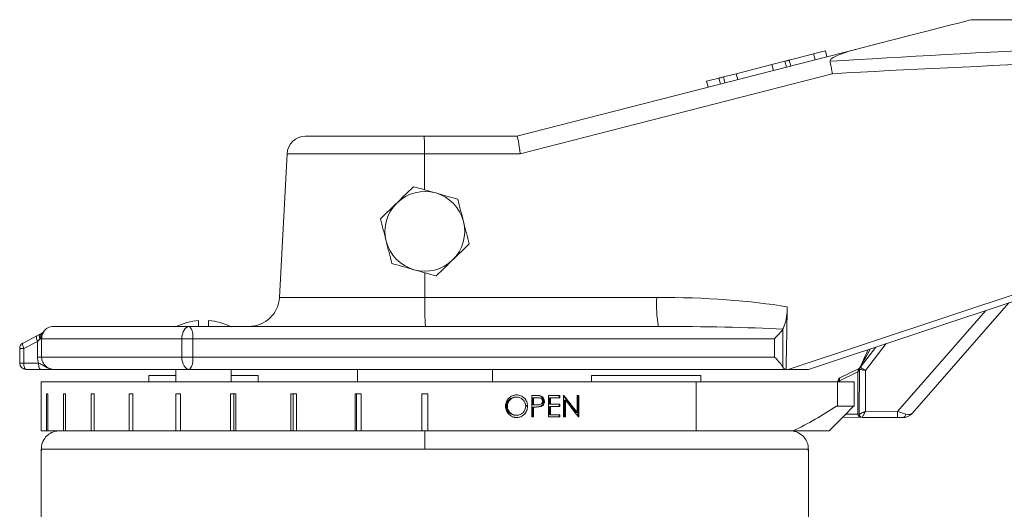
# Model space of a CAD drawing. Header units: millimetres. Extents: x -18 to 812, y -33 to 757.
# Tile 8 of 14: x 141 to 301, y 677 to 757. Entities that reach past the tile are written whole.
import ezdxf

# ---------------------------------------------------------------- set-up
doc = ezdxf.new("R2010")
doc.units = ezdxf.units.MM

msp = doc.modelspace()

# ---------------------------------------------------------------- linework, layer by layer
at = {"color": 7, "linetype": 'Continuous', "lineweight": 15}
for p, q in [((653.88, 756.98), (295.98, 756.98)), ((221.88, 737.98), (277.3, 752.2)), ((266.27, 750.4), (270.22, 751.41)), ((270.22, 751.41), (272.16, 751.91)), ((270.22, 751.41), (270.47, 750.44)), ((272.16, 751.91), (272.41, 750.94)), ((263.44, 749.67), (257.63, 748.18)), ((265.54, 750.21), (263.44, 749.67)), ((263.44, 749.67), (263.69, 748.7)), ((265.54, 750.21), (265.79, 749.24)), ((266.27, 750.4), (266.51, 749.43)), ((273.28, 748.18), (222.42, 735.14)), ((257.63, 748.18), (255.53, 747.65)), ((257.63, 748.18), (257.88, 747.21)), ((252.79, 746.94), (254.81, 747.46)), ((252.79, 746.94), (253.03, 745.97)), ((254.81, 747.46), (255.05, 746.49)), ((255.53, 747.65), (255.78, 746.68)), ((187.42, 737.98), (206.75, 737.98)), ((206.75, 737.98), (221.88, 737.98)), ((184.42, 735.14), (183.19, 711.72)), ((206.84, 729.25), (206.83, 735.14)), ((222.42, 735.14), (206.83, 735.14)), ((266.1, 699.98), (322.27, 718.62)), ((322.53, 717.62), (269.38, 699.98)), ((206.86, 711.72), (206.86, 715.74)), ((206.86, 711.72), (244.66, 711.72)), ((302.06, 710.83), (286.27, 692.8)), ((170.02, 706.91), (170.02, 707.95)), ((171.62, 707.95), (171.62, 706.91)), ((146.38, 706.98), (168.55, 706.98)), ((168.55, 706.98), (244.94, 706.98)), ((265.23, 706.61), (265.2, 706.55)), ((265.23, 706.61), (265.23, 700.36)), ((141.4, 704.28), (143.65, 705.43)), ((143.77, 704.55), (141.52, 703.39)), ((143.77, 701.98), (143.77, 704.55)), ((144.19, 704.98), (144.14, 704.93)), ((144.19, 704.98), (144.43, 704.98)), ((167.28, 704.98), (144.43, 704.98)), ((144.43, 704.98), (144.43, 701.98)), ((167.28, 704.98), (169.06, 704.98)), ((167.28, 701.98), (167.28, 704.98)), ((169.06, 704.98), (169.06, 701.98)), ((263.88, 704.98), (169.06, 704.98)), ((263.88, 701.98), (263.88, 704.98)), ((140.86, 703.39), (140.86, 700.98)), ((141.52, 703.39), (141.52, 700.98)), ((277.81, 700.29), (280.38, 703.63)), ((144.43, 701.98), (143.77, 701.98)), ((144.43, 701.98), (167.28, 701.98)), ((169.06, 701.98), (167.28, 701.98)), ((169.06, 701.98), (263.88, 701.98)), ((141.52, 700.98), (143.94, 700.98)), ((144.28, 699.98), (141.86, 699.98)), ((168.55, 699.98), (146.5, 699.98)), ((166.32, 699.98), (166.32, 697.98)), ((265.73, 699.98), (168.55, 699.98)), ((175.32, 697.98), (175.32, 699.98)), ((195.88, 697.98), (195.88, 699.98)), ((217.88, 697.98), (217.88, 699.98)), ((265.74, 699.98), (265.73, 699.98)), ((265.74, 699.98), (266.1, 699.98)), ((269.38, 699.98), (266.1, 699.98)), ((277.45, 699.6), (274.47, 698.13)), ((274.5, 698.58), (277.55, 700.08)), ((277.41, 692.66), (277.45, 699.6)), ((277.45, 699.6), (277.45, 699.6)), ((277.67, 692.66), (277.71, 699.99)), ((278.71, 699.82), (278.67, 693.15)), ((144.38, 697.98), (144.38, 695.98)), ((251.07, 697.98), (144.38, 697.98)), ((161.93, 698.98), (161.93, 697.98)), ((166.32, 698.98), (161.93, 698.98)), ((179.71, 698.98), (175.32, 698.98)), ((179.71, 697.98), (179.71, 698.98)), ((234.05, 698.98), (234.05, 697.98)), ((251.83, 698.98), (234.05, 698.98)), ((251.07, 689.98), (251.07, 697.98)), ((274.11, 697.98), (251.07, 697.98)), ((251.83, 697.98), (251.83, 698.98)), ((274.11, 693.98), (274.11, 697.98)), ((276.83, 697.98), (274.11, 697.98)), ((274.22, 698.13), (274.22, 697.98)), ((276.83, 693.98), (276.83, 697.98)), ((144.38, 695.98), (144.38, 689.98)), ((144.38, 695.98), (144.38, 695.98)), ((145.42, 695.98), (145.24, 695.98)), ((145.24, 689.98), (145.24, 695.98)), ((145.42, 695.98), (145.42, 689.98)), ((148.32, 695.98), (147.98, 695.98)), ((147.98, 689.98), (147.98, 695.98)), ((148.32, 695.98), (148.32, 689.98)), ((153, 695.98), (152.5, 695.98)), ((152.5, 689.98), (152.5, 695.98)), ((153, 695.98), (153, 689.98)), ((159.32, 695.98), (158.68, 695.98)), ((158.68, 689.98), (158.68, 695.98)), ((159.32, 695.98), (159.32, 689.98)), ((167.09, 695.98), (166.32, 695.98)), ((166.32, 689.98), (166.32, 695.98)), ((167.08, 695.98), (167.08, 689.98)), ((167.09, 695.98), (167.09, 689.98)), ((176.06, 695.98), (175.2, 695.98)), ((175.2, 689.98), (175.2, 695.98)), ((175.78, 695.98), (175.78, 689.98)), ((176.06, 695.98), (176.06, 689.98)), ((185.97, 695.98), (185.03, 695.98)), ((185.03, 689.98), (185.03, 695.98)), ((185.43, 695.98), (185.43, 689.98)), ((185.97, 695.98), (185.97, 689.98)), ((196.52, 695.98), (195.53, 695.98)), ((195.53, 689.98), (195.53, 695.98)), ((195.74, 695.98), (195.74, 689.98)), ((196.52, 695.98), (196.52, 689.98)), ((206.38, 689.98), (206.38, 695.98)), ((207.38, 695.98), (206.38, 695.98)), ((207.38, 695.98), (207.38, 689.98)), ((221.67, 695.46), (221.82, 695.46)), ((224.96, 695.73), (224.3, 695.73)), ((224.3, 695.73), (224.3, 692.23)), ((224.45, 695.37), (224.45, 694.21)), ((224.45, 695.37), (224.61, 695.37)), ((224.61, 694.21), (224.61, 695.37)), ((224.61, 695.37), (225.22, 695.37)), ((225.57, 695.68), (225.72, 695.68)), ((226.21, 694.8), (226.36, 694.8)), ((228.9, 695.73), (227.04, 695.73)), ((227.04, 695.73), (227.04, 692.23)), ((227.19, 695.37), (227.19, 694.3)), ((227.19, 695.37), (227.34, 695.37)), ((227.34, 694.3), (227.34, 695.37)), ((227.34, 695.37), (228.9, 695.37)), ((228.75, 695.73), (228.75, 695.37)), ((228.9, 695.37), (228.9, 695.73)), ((229.55, 695.73), (229.49, 695.73)), ((229.49, 695.73), (229.49, 692.23)), ((229.63, 694.98), (229.63, 692.23)), ((229.63, 694.98), (229.78, 694.98)), ((229.78, 692.23), (229.78, 694.98)), ((231.99, 695.73), (231.7, 695.73)), ((231.7, 695.73), (231.7, 692.98)), ((231.83, 695.73), (231.83, 692.35)), ((231.99, 692.23), (231.99, 695.73)), ((220.18, 693.97), (220.34, 693.97)), ((223.45, 694.15), (223.46, 693.99)), ((223.46, 693.99), (223.61, 693.99)), ((224.45, 694.21), (224.61, 694.21)), ((224.45, 693.85), (224.45, 692.23)), ((224.45, 693.85), (224.61, 693.85)), ((224.61, 692.23), (224.61, 693.85)), ((224.61, 693.85), (224.85, 693.85)), ((225.04, 694.2), (225.19, 694.2)), ((225.19, 694.2), (225.21, 694.2)), ((225.54, 693.91), (225.7, 693.91)), ((227.19, 694.3), (227.34, 694.3)), ((227.19, 693.94), (227.19, 692.59)), ((227.19, 693.94), (227.34, 693.94)), ((228.9, 694.3), (227.34, 694.3)), ((227.34, 692.59), (227.34, 693.94)), ((227.34, 693.94), (228.9, 693.94)), ((228.75, 694.3), (228.75, 693.94)), ((228.9, 693.94), (228.9, 694.3)), ((274.11, 693.98), (273.97, 693.98)), ((276.83, 693.98), (274.11, 693.98)), ((278.67, 693.15), (283.89, 693.12)), ((221.67, 692.5), (221.82, 692.5)), ((224.3, 692.23), (224.61, 692.23)), ((227.04, 692.23), (228.9, 692.23)), ((227.19, 692.59), (227.34, 692.59)), ((228.9, 692.59), (227.34, 692.59)), ((228.75, 692.59), (228.75, 692.23)), ((228.9, 692.23), (228.9, 692.59)), ((229.49, 692.23), (229.78, 692.23)), ((231.54, 692.98), (231.7, 692.98)), ((231.92, 692.23), (231.99, 692.23)), ((278.16, 692.16), (274.95, 692.18)), ((283.88, 692.12), (278.16, 692.16)), ((145.24, 689.98), (144.38, 689.98)), ((145.24, 689.98), (145.42, 689.98)), ((147.98, 689.98), (145.42, 689.98)), ((147.38, 689.98), (147.8, 689.98)), ((147.98, 689.98), (148.32, 689.98)), ((152.5, 689.98), (148.32, 689.98)), ((152.5, 689.98), (153, 689.98)), ((158.68, 689.98), (153, 689.98)), ((158.68, 689.98), (159.32, 689.98)), ((166.32, 689.98), (159.32, 689.98)), ((166.32, 689.98), (167.08, 689.98)), ((167.08, 689.98), (167.09, 689.98)), ((175.2, 689.98), (167.09, 689.98)), ((175.2, 689.98), (175.78, 689.98)), ((175.78, 689.98), (176.06, 689.98)), ((185.03, 689.98), (176.06, 689.98)), ((185.03, 689.98), (185.43, 689.98)), ((185.43, 689.98), (185.97, 689.98)), ((195.53, 689.98), (185.97, 689.98)), ((195.53, 689.98), (195.74, 689.98)), ((195.74, 689.98), (196.52, 689.98)), ((206.38, 689.98), (196.52, 689.98)), ((206.38, 689.98), (207.38, 689.98)), ((251.07, 689.98), (207.38, 689.98)), ((266.9, 689.98), (251.07, 689.98)), ((272.78, 689.98), (266.9, 689.98)), ((144.38, 686.98), (144.38, 674.98)), ((269.38, 674.98), (269.38, 686.98))]:
    msp.add_line(p, q, dxfattribs=at)
at = {"color": 8, "linetype": 'Continuous', "lineweight": 15}
for p, q in [((206.83, 735.14), (184.42, 735.14)), ((183.19, 711.72), (206.86, 711.72)), ((283.89, 693.12), (298.31, 709.59)), ((141.52, 703.39), (140.86, 703.39)), ((282.07, 704.19), (278.71, 699.82)), ((141.52, 700.98), (140.86, 700.98)), ((274.47, 698.13), (274.47, 697.98)), ((275.44, 692.67), (277.41, 692.66)), ((144.38, 686.98), (206.88, 686.98)), ((206.88, 686.98), (269.38, 686.98))]:
    msp.add_line(p, q, dxfattribs=at)
at = {"color": 7, "linetype": 'Continuous', "lineweight": 15, "flags": 128}
for points in [[(295.98, 756.98), (295.93, 756.97), (295.58, 756.88), (294.89, 756.7), (293.84, 756.44), (292.45, 756.08), (290.73, 755.64), (288.67, 755.11), (286.29, 754.5), (283.6, 753.81), (280.6, 753.04), (277.3, 752.2)], [(265.54, 750.21), (265.67, 750.24), (265.79, 750.28), (265.9, 750.3), (265.99, 750.33), (266.08, 750.35), (266.15, 750.37), (266.22, 750.38), (266.27, 750.4)], [(254.81, 747.46), (254.86, 747.47), (254.92, 747.49), (254.99, 747.51), (255.08, 747.53), (255.17, 747.55), (255.28, 747.58), (255.4, 747.61), (255.53, 747.65)], [(168.55, 706.98), (168.3, 706.95), (168.06, 706.83), (167.84, 706.65), (167.65, 706.4), (167.49, 706.1), (167.38, 705.75), (167.3, 705.37), (167.28, 704.98)], [(143.77, 704.55), (143.7, 704.7), (143.65, 704.86), (143.61, 705), (143.58, 705.13), (143.58, 705.24), (143.58, 705.33), (143.61, 705.4), (143.65, 705.43)], [(143.65, 705.43), (143.92, 705.57), (144.17, 705.7), (144.39, 705.82)], [(144.14, 704.93), (144.03, 704.81), (143.91, 704.68), (143.77, 704.55)], [(141.52, 703.39), (141.46, 703.55), (141.4, 703.7), (141.36, 703.85), (141.34, 703.98), (141.33, 704.09), (141.34, 704.18), (141.36, 704.24), (141.4, 704.28)], [(277.75, 700.23), (277.91, 700.59), (278.17, 701.16), (278.53, 701.93), (278.96, 702.87), (279.12, 703.22)], [(167.28, 701.98), (167.3, 701.59), (167.38, 701.22), (167.49, 700.87), (167.65, 700.57), (167.84, 700.32), (168.06, 700.14), (168.3, 700.02), (168.55, 699.98)], [(141.86, 699.98), (141.79, 700), (141.73, 700.06), (141.67, 700.15), (141.62, 700.28), (141.58, 700.43), (141.55, 700.6), (141.53, 700.79), (141.52, 700.98)], [(144.28, 699.98), (144.21, 700), (144.15, 700.06), (144.09, 700.15), (144.04, 700.28), (144, 700.43), (143.97, 700.6), (143.95, 700.79), (143.94, 700.98)], [(277.45, 699.6), (277.53, 699.76), (277.59, 699.9), (277.64, 700)], [(277.55, 700.08), (277.53, 700.06), (277.5, 700.03), (277.49, 700), (277.48, 699.95), (277.47, 699.9), (277.48, 699.84), (277.49, 699.78), (277.5, 699.71)], [(277.71, 699.99), (277.71, 700.01), (277.71, 700.07), (277.71, 700.16)], [(277.71, 699.99), (277.73, 699.99), (277.77, 699.98), (277.84, 699.97), (277.94, 699.95), (278.07, 699.93), (278.21, 699.91), (278.37, 699.88), (278.54, 699.85), (278.71, 699.82)], [(277.82, 700.35), (277.82, 700.32), (277.81, 700.3), (277.81, 700.29)], [(277.81, 700.29), (277.83, 700.28), (277.88, 700.26), (277.96, 700.21), (278.08, 700.15), (278.21, 700.08), (278.37, 700), (278.53, 699.91), (278.71, 699.82)], [(274.5, 698.58), (274.47, 698.55), (274.44, 698.52), (274.43, 698.47), (274.42, 698.42), (274.42, 698.35), (274.43, 698.28), (274.45, 698.21), (274.47, 698.13)], [(277.67, 692.66), (277.69, 692.67), (277.74, 692.7), (277.84, 692.74), (277.96, 692.81), (278.11, 692.88), (278.29, 692.97), (278.47, 693.06), (278.67, 693.15)], [(278.16, 692.16), (278.17, 692.18), (278.2, 692.23), (278.25, 692.33), (278.31, 692.45), (278.39, 692.6), (278.48, 692.77), (278.57, 692.96), (278.67, 693.15)], [(283.88, 692.12), (283.88, 692.14), (283.88, 692.2), (283.88, 692.29), (283.89, 692.42), (283.89, 692.57), (283.89, 692.74), (283.89, 692.93), (283.89, 693.12)], [(283.89, 693.12), (284.26, 693.01), (284.61, 692.89), (284.95, 692.78), (285.25, 692.69)], [(277.67, 692.66), (277.66, 692.66), (277.65, 692.66), (277.63, 692.66), (277.6, 692.66), (277.56, 692.66), (277.52, 692.66), (277.47, 692.66), (277.41, 692.66)], [(284.75, 692.12), (284.56, 692.12), (284.35, 692.12), (284.12, 692.12), (283.88, 692.12)]]:
    msp.add_lwpolyline(points, dxfattribs=at)
at = {"color": 8, "linetype": 'Continuous', "lineweight": 15, "flags": 128}
for points in [[(279.48, 703.34), (279.22, 702.87), (278.73, 701.99), (278.32, 701.25), (278.02, 700.7), (277.82, 700.35)], [(274.47, 698.13), (274.37, 698.13), (274.29, 698.13), (274.24, 698.13), (274.22, 698.13)]]:
    msp.add_lwpolyline(points, dxfattribs=at)
at = {"color": 7, "linetype": 'Continuous', "lineweight": 15}
for centre, radius, start, end in [((187.42, 734.98), 3, 90, 177), ((206.88, 722.48), 6.5, 74.2105, 134.2105), ((206.88, 722.48), 6.5, 14.2105, 74.2105), ((206.88, 722.48), 6.5, 134.2105, 194.2105), ((206.88, 722.48), 6.5, 314.2105, 14.2105), ((206.88, 722.48), 6.5, 194.2105, 254.2105), ((206.88, 722.48), 6.5, 254.2105, 314.2105), ((178.2, 711.98), 5, 270, 357), ((265.65, 710.58), 21.02, 176.8913, 189.8589), ((170.82, 697.98), 10, 94.5886, 116.7437), ((170.82, 697.98), 10, 63.2563, 85.4114), ((143.91, 706.7), 1, 297.1916, 325.159), ((146.38, 704.98), 2, 90, 145.1995), ((166.72, 705.45), 2.38, 348.687, 40.0637), ((144.84, 705.21), 0.754, 126.5472, 202.0958), ((144.91, 705.24), 0.757, 127.3716, 200.0838), ((141.86, 703.39), 1, 117.1916, 180), ((166.72, 701.52), 2.38, 319.9379, 11.3114), ((141.86, 700.98), 1, 180, 270), ((277.33, 700.53), 0.5, 296.2225, 335.2118), ((278.21, 699.99), 0.5, 142.5108, 179.6575), ((274.72, 698.13), 0.5, 116.2225, 179.6575), ((278.17, 692.66), 0.5, 179.6575, 269.6575), ((284.76, 694.12), 2, 269.6575, 318.7822), ((284.61, 692.75), 0.643, 282.7997, 354.7652)]:
    msp.add_arc(centre, radius, start, end, dxfattribs=at)
for centre, major_axis, ratio, start_param, end_param in [((556.75, 731.98), (393.02, -1.32), 0.063522, 2.110685, 2.377975), ((556.92, 732.14), (393.02, -1.16), 0.055899, 2.110885, 2.377181), ((222.26, 734.98), (-0.38, 3), 0.061576, 4.75698, 6.275417), ((242.9, 704.72), (34.68, 0.37), 0.201576, 0.842207, 1.517954), ((206.88, 1162.93), (-3.51, 1192.57), 0.052325, 4.313568, 4.32283), ((243.18, 704.98), (33.4, 0.11), 0.0598, 0.850725, 1.51797), ((263.37, 704.98), (1.98, 1.98), 0.130326, 4.841984, 5.745536), ((263.37, 701.98), (1.98, -1.98), 0.130326, 0.495836, 1.441201), ((206.88, 699.98), (-60.94, 73.25), 0.155868, 4.488482, 4.525888), ((206.88, 699.98), (-61.43, 73.84), 0.155868, 4.489244, 4.526349), ((206.88, 699.53), (-61.43, 73.85), 0.155864, 4.485366, 4.522392), ((206.88, 694.19), (62, -0.74), 0.003889, 1.273579, 1.283465), ((206.88, 694.19), (62.5, -0.75), 0.003889, 1.273444, 1.283251), ((278.17, 692.66), (0.755, -0.005), 0.662366, 3.141593, 4.712389), ((284.76, 694.12), (1.5, -1.32), 0.5, 5.425797, 6.283185)]:
    msp.add_ellipse(centre, major_axis=major_axis, ratio=ratio, start_param=start_param, end_param=end_param, dxfattribs=at)
for points, knots in [([(277.3, 752.2), (276.88, 752.09), (276.46, 751.97), (275.62, 751.72), (275.21, 751.59), (274.41, 751.3), (274.02, 751.14), (273.48, 750.85), (273.3, 750.75), (273.08, 750.57), (273.02, 750.5), (272.92, 750.36), (272.89, 750.28), (272.91, 750.2)], [0, 0, 0, 0, 0.25, 0.25, 0.5, 0.5, 0.75, 0.75, 0.875, 0.875, 0.9375, 0.9375, 1, 1, 1, 1]), ([(272.91, 750.2), (272.97, 749.94), (273.03, 749.63), (273.13, 749.11), (273.16, 748.93), (273.21, 748.65), (273.22, 748.56), (273.25, 748.37), (273.27, 748.28), (273.28, 748.18)], [0, 0, 0, 0, 0.5, 0.5, 0.75, 0.75, 0.875, 0.875, 1, 1, 1, 1]), ([(206.83, 735.14), (206.83, 735.33), (206.83, 735.52), (206.82, 735.89), (206.82, 736.07), (206.82, 736.41), (206.82, 736.58), (206.81, 736.88), (206.81, 737.03), (206.8, 737.29), (206.8, 737.41), (206.79, 737.61), (206.78, 737.7), (206.77, 737.84), (206.77, 737.89), (206.76, 737.97), (206.76, 737.98), (206.75, 737.98)], [0, 0, 0, 0, 0.125, 0.125, 0.25, 0.25, 0.375, 0.375, 0.5, 0.5, 0.625, 0.625, 0.75, 0.75, 0.875, 0.875, 1, 1, 1, 1]), ([(205.04, 729.76), (204.6, 729.33), (204.15, 728.9), (203.26, 728.03), (202.8, 727.59), (202.35, 727.14)], [0, 0, 0, 0, 0.5, 0.5, 1, 1, 1, 1]), ([(208.65, 728.74), (208.04, 728.91), (207.42, 729.09), (206.21, 729.43), (205.62, 729.59), (205.04, 729.76)], [0, 0, 0, 0, 0.5, 0.5, 1, 1, 1, 1]), ([(212.26, 727.72), (212, 727.79), (210.82, 728.12), (209.6, 728.47), (208.65, 728.74)], [0, 0, 0, 0, 0.223713, 1, 1, 1, 1]), ([(202.35, 727.14), (202.12, 726.92), (201.89, 726.7), (201.43, 726.26), (201.21, 726.04), (200.54, 725.38), (200.09, 724.95), (199.66, 724.53)], [0, 0, 0, 0, 0.25, 0.25, 0.5, 0.5, 1, 1, 1, 1]), ([(213.18, 724.08), (213.1, 724.39), (213.02, 724.7), (212.87, 725.31), (212.79, 725.62), (212.56, 726.53), (212.41, 727.12), (212.26, 727.72)], [0, 0, 0, 0, 0.25, 0.25, 0.5, 0.5, 1, 1, 1, 1]), ([(199.66, 724.53), (199.81, 723.93), (199.96, 723.33), (200.27, 722.12), (200.42, 721.51), (200.58, 720.89)], [0, 0, 0, 0, 0.5, 0.5, 1, 1, 1, 1]), ([(214.1, 720.44), (213.95, 721.04), (213.8, 721.64), (213.49, 722.85), (213.34, 723.46), (213.18, 724.08)], [0, 0, 0, 0, 0.5, 0.5, 1, 1, 1, 1]), ([(200.58, 720.89), (200.66, 720.58), (200.73, 720.27), (200.89, 719.66), (200.97, 719.35), (201.2, 718.44), (201.35, 717.84), (201.5, 717.25)], [0, 0, 0, 0, 0.25, 0.25, 0.5, 0.5, 1, 1, 1, 1]), ([(211.41, 717.82), (211.64, 718.05), (211.87, 718.27), (212.32, 718.71), (212.55, 718.93), (213.22, 719.58), (213.66, 720.01), (214.1, 720.44)], [0, 0, 0, 0, 0.25, 0.25, 0.5, 0.5, 1, 1, 1, 1]), ([(201.5, 717.25), (202.4, 717), (203.59, 716.66), (204.81, 716.31), (205.11, 716.23)], [0, 0, 0, 0, 0.75815, 1, 1, 1, 1]), ([(208.72, 715.21), (209.16, 715.64), (209.6, 716.07), (210.5, 716.94), (210.95, 717.38), (211.41, 717.82)], [0, 0, 0, 0, 0.5, 0.5, 1, 1, 1, 1]), ([(208.72, 715.21), (208.13, 715.37), (207.53, 715.54), (206.33, 715.89), (205.72, 716.06), (205.11, 716.23)], [0, 0, 0, 0, 0.5, 0.5, 1, 1, 1, 1]), ([(207.01, 706.98), (207, 706.98), (207, 706.99), (206.99, 707.02), (206.98, 707.04), (206.97, 707.13), (206.96, 707.22), (206.94, 707.46), (206.93, 707.6), (206.92, 707.94), (206.91, 708.14), (206.9, 708.57), (206.89, 708.81), (206.88, 709.32), (206.88, 709.6), (206.87, 710.17), (206.87, 710.47), (206.86, 711.09), (206.86, 711.4), (206.86, 711.72)], [0, 0, 0, 0, 0.0625, 0.0625, 0.125, 0.125, 0.25, 0.25, 0.375, 0.375, 0.5, 0.5, 0.625, 0.625, 0.75, 0.75, 0.875, 0.875, 1, 1, 1, 1]), ([(265.23, 706.61), (265.33, 706.81), (265.57, 707.33), (265.84, 708.53), (265.93, 709.6), (265.94, 710.17), (265.94, 710.18)], [0, 0, 0, 0, 0.238288, 0.602145, 0.988371, 1, 1, 1, 1]), ([(144.83, 706.16), (144.83, 706.16), (144.79, 706.12), (144.75, 706.06), (144.61, 705.85), (144.44, 705.49), (144.28, 705.15), (144.19, 704.98)], [0, 0, 0, 0, 0.005283, 0.120033, 0.163814, 0.571256, 1, 1, 1, 1]), ([(144.83, 706.16), (144.72, 705.98), (144.52, 705.67), (144.44, 705.24), (144.44, 705.03), (144.43, 704.98)], [0, 0, 0, 0, 0.501557, 0.894991, 1, 1, 1, 1]), ([(144.45, 705.85), (144.55, 705.91), (144.62, 705.96), (144.73, 706.07), (144.78, 706.12), (144.83, 706.16)], [0, 0, 0, 0, 0.5, 0.5, 1, 1, 1, 1]), ([(144.43, 701.98), (144.43, 701.84), (144.45, 701.7), (144.51, 701.42), (144.56, 701.29), (144.67, 701.03), (144.75, 700.91), (144.91, 700.7), (145, 700.6), (145.2, 700.42), (145.3, 700.35), (145.52, 700.21), (145.64, 700.16), (145.88, 700.07), (146, 700.04), (146.25, 699.99), (146.37, 699.98), (146.5, 699.98)], [0, 0, 0, 0, 0.125, 0.125, 0.25, 0.25, 0.375, 0.375, 0.5, 0.5, 0.625, 0.625, 0.75, 0.75, 0.875, 0.875, 1, 1, 1, 1]), ([(143.94, 700.98), (144.2, 700.9), (144.42, 700.79), (144.82, 700.56), (145.01, 700.43), (145.41, 700.22), (145.62, 700.13), (146.05, 700.01), (146.27, 699.98), (146.5, 699.98)], [0, 0, 0, 0, 0.25, 0.25, 0.5, 0.5, 0.75, 0.75, 1, 1, 1, 1]), ([(144.28, 699.98), (144.43, 699.98), (144.57, 699.98), (144.84, 699.98), (144.97, 699.98), (145.33, 699.98), (145.52, 699.98), (145.86, 699.98), (146.01, 699.98), (146.26, 699.98), (146.38, 699.98), (146.5, 699.98)], [0, 0, 0, 0, 0.125, 0.125, 0.25, 0.25, 0.5, 0.5, 0.75, 0.75, 1, 1, 1, 1]), ([(265.23, 700.36), (265.31, 700.24), (265.39, 700.14), (265.56, 700.02), (265.65, 699.98), (265.73, 699.98)], [0, 0, 0, 0, 0.5, 0.5, 1, 1, 1, 1]), ([(277.71, 700.16), (277.71, 700.16), (277.71, 700.16), (277.72, 700.18), (277.72, 700.18), (277.73, 700.2), (277.74, 700.22), (277.75, 700.23)], [0, 0, 0, 0, 0.5, 0.5, 0.75, 0.75, 1, 1, 1, 1]), ([(221.81, 695.82), (221.75, 695.82), (221.69, 695.82), (221.58, 695.81), (221.52, 695.8), (221.35, 695.77), (221.23, 695.73), (221.02, 695.64), (220.91, 695.58), (220.72, 695.45), (220.63, 695.37), (220.38, 695.11), (220.25, 694.9), (220.12, 694.57), (220.09, 694.45), (220.05, 694.27), (220.04, 694.21), (220.03, 694.09), (220.03, 694.03), (220.03, 693.97)], [0, 0, 0, 0, 0.0625, 0.0625, 0.125, 0.125, 0.25, 0.25, 0.375, 0.375, 0.5, 0.5, 0.75, 0.75, 0.875, 0.875, 0.9375, 0.9375, 1, 1, 1, 1]), ([(221.67, 695.46), (221.57, 695.46), (221.48, 695.46), (221.29, 695.42), (221.2, 695.39), (221.02, 695.32), (220.93, 695.27), (220.77, 695.16), (220.69, 695.1), (220.55, 694.97), (220.49, 694.89), (220.38, 694.73), (220.33, 694.64), (220.26, 694.46), (220.23, 694.37), (220.19, 694.17), (220.19, 694.07), (220.18, 693.97)], [0, 0, 0, 0, 0.125, 0.125, 0.25, 0.25, 0.375, 0.375, 0.5, 0.5, 0.625, 0.625, 0.75, 0.75, 0.875, 0.875, 1, 1, 1, 1]), ([(220.34, 693.97), (220.34, 694.07), (220.35, 694.17), (220.38, 694.36), (220.41, 694.46), (220.49, 694.64), (220.53, 694.73), (220.64, 694.89), (220.71, 694.97), (220.92, 695.17), (221.08, 695.28), (221.35, 695.39), (221.44, 695.42), (221.63, 695.46), (221.73, 695.46), (221.82, 695.46)], [0, 0, 0, 0, 0.125, 0.125, 0.25, 0.25, 0.375, 0.375, 0.5, 0.5, 0.75, 0.75, 0.875, 0.875, 1, 1, 1, 1]), ([(223.61, 693.99), (223.61, 694.05), (223.61, 694.11), (223.6, 694.23), (223.59, 694.29), (223.56, 694.47), (223.53, 694.59), (223.44, 694.81), (223.38, 694.92), (223.25, 695.12), (223.18, 695.21), (223.01, 695.38), (222.92, 695.46), (222.72, 695.6), (222.61, 695.65), (222.4, 695.74), (222.28, 695.77), (222.05, 695.81), (221.93, 695.82), (221.81, 695.82)], [0, 0, 0, 0, 0.0625, 0.0625, 0.125, 0.125, 0.25, 0.25, 0.375, 0.375, 0.5, 0.5, 0.625, 0.625, 0.75, 0.75, 0.875, 0.875, 1, 1, 1, 1]), ([(221.82, 695.46), (221.92, 695.46), (222.02, 695.46), (222.2, 695.42), (222.3, 695.39), (222.47, 695.32), (222.56, 695.27), (222.72, 695.17), (222.8, 695.11), (222.94, 694.98), (223, 694.9), (223.11, 694.74), (223.16, 694.66), (223.24, 694.47), (223.27, 694.38), (223.3, 694.18), (223.31, 694.09), (223.31, 693.99)], [0, 0, 0, 0, 0.125, 0.125, 0.25, 0.25, 0.375, 0.375, 0.5, 0.5, 0.625, 0.625, 0.75, 0.75, 0.875, 0.875, 1, 1, 1, 1]), ([(224.81, 695.73), (224.87, 695.73), (225, 695.73), (225.25, 695.73), (225.44, 695.7), (225.57, 695.68)], [0, 0, 0, 0, 0.250417, 0.500844, 1, 1, 1, 1]), ([(225.72, 695.68), (225.66, 695.69), (225.54, 695.72), (225.28, 695.73), (225.09, 695.73), (224.96, 695.73)], [0, 0, 0, 0, 0.250979, 0.501398, 1, 1, 1, 1]), ([(226.06, 694.79), (226.06, 694.74), (226.06, 694.69), (226.03, 694.59), (226.01, 694.54), (225.94, 694.41), (225.86, 694.34), (225.68, 694.25), (225.59, 694.23), (225.39, 694.2), (225.29, 694.2), (225.19, 694.2)], [0, 0, 0, 0, 0.125, 0.125, 0.25, 0.25, 0.5, 0.5, 0.75, 0.75, 1, 1, 1, 1]), ([(225.22, 695.37), (225.31, 695.37), (225.41, 695.37), (225.6, 695.35), (225.69, 695.34), (225.87, 695.24), (225.94, 695.17), (226.01, 695.04), (226.03, 694.99), (226.06, 694.9), (226.06, 694.84), (226.06, 694.79)], [0, 0, 0, 0, 0.25, 0.25, 0.5, 0.5, 0.75, 0.75, 0.875, 0.875, 1, 1, 1, 1]), ([(226.21, 694.8), (226.21, 694.69), (226.2, 694.59), (226.14, 694.39), (226.1, 694.3), (225.98, 694.14), (225.9, 694.07), (225.73, 693.97), (225.64, 693.93), (225.54, 693.91)], [0, 0, 0, 0, 0.25, 0.25, 0.5, 0.5, 0.75, 0.75, 1, 1, 1, 1]), ([(225.57, 695.68), (225.67, 695.64), (225.86, 695.57), (226.08, 695.34), (226.19, 695.07), (226.2, 694.88), (226.21, 694.8)], [0, 0, 0, 0, 0.268758, 0.538667, 0.788213, 1, 1, 1, 1]), ([(225.7, 693.91), (225.79, 693.93), (225.88, 693.97), (226.05, 694.07), (226.13, 694.14), (226.25, 694.3), (226.3, 694.39), (226.35, 694.59), (226.36, 694.69), (226.36, 694.8)], [0, 0, 0, 0, 0.25, 0.25, 0.5, 0.5, 0.75, 0.75, 1, 1, 1, 1]), ([(226.36, 694.8), (226.35, 694.93), (226.33, 695.15), (226.16, 695.42), (225.96, 695.6), (225.8, 695.65), (225.72, 695.68)], [0, 0, 0, 0, 0.328226, 0.558059, 0.787427, 1, 1, 1, 1]), ([(220.03, 693.97), (220.03, 693.91), (220.03, 693.85), (220.04, 693.73), (220.05, 693.67), (220.09, 693.49), (220.12, 693.37), (220.21, 693.15), (220.27, 693.05), (220.4, 692.85), (220.48, 692.76), (220.65, 692.59), (220.74, 692.51), (220.93, 692.38), (221.04, 692.32), (221.26, 692.23), (221.37, 692.2), (221.54, 692.16), (221.6, 692.16), (221.72, 692.15), (221.78, 692.15), (221.84, 692.14)], [0, 0, 0, 0, 0.0625, 0.0625, 0.125, 0.125, 0.25, 0.25, 0.375, 0.375, 0.5, 0.5, 0.625, 0.625, 0.75, 0.75, 0.875, 0.875, 0.9375, 0.9375, 1, 1, 1, 1]), ([(220.18, 693.97), (220.19, 693.87), (220.19, 693.77), (220.23, 693.58), (220.26, 693.49), (220.33, 693.31), (220.38, 693.22), (220.49, 693.06), (220.56, 692.99), (220.77, 692.79), (220.93, 692.68), (221.2, 692.57), (221.29, 692.55), (221.48, 692.51), (221.57, 692.51), (221.67, 692.5)], [0, 0, 0, 0, 0.125, 0.125, 0.25, 0.25, 0.375, 0.375, 0.5, 0.5, 0.75, 0.75, 0.875, 0.875, 1, 1, 1, 1]), ([(221.82, 692.5), (221.73, 692.51), (221.63, 692.51), (221.45, 692.55), (221.35, 692.57), (221.08, 692.68), (220.92, 692.79), (220.71, 692.99), (220.65, 693.06), (220.54, 693.22), (220.49, 693.31), (220.41, 693.49), (220.39, 693.58), (220.35, 693.77), (220.34, 693.87), (220.34, 693.97)], [0, 0, 0, 0, 0.125, 0.125, 0.25, 0.25, 0.5, 0.5, 0.625, 0.625, 0.75, 0.75, 0.875, 0.875, 1, 1, 1, 1]), ([(223.31, 693.99), (223.31, 693.89), (223.3, 693.79), (223.27, 693.59), (223.24, 693.5), (223.16, 693.31), (223.12, 693.23), (223.01, 693.06), (222.95, 692.99), (222.74, 692.78), (222.57, 692.68), (222.3, 692.57), (222.21, 692.55), (222.02, 692.51), (221.92, 692.5), (221.82, 692.5)], [0, 0, 0, 0, 0.125, 0.125, 0.25, 0.25, 0.375, 0.375, 0.5, 0.5, 0.75, 0.75, 0.875, 0.875, 1, 1, 1, 1]), ([(221.84, 692.14), (221.95, 692.15), (222.07, 692.15), (222.3, 692.2), (222.41, 692.23), (222.63, 692.32), (222.73, 692.38), (222.93, 692.51), (223.02, 692.59), (223.18, 692.77), (223.26, 692.86), (223.39, 693.06), (223.44, 693.17), (223.53, 693.39), (223.56, 693.5), (223.59, 693.68), (223.6, 693.74), (223.61, 693.86), (223.61, 693.92), (223.61, 693.99)], [0, 0, 0, 0, 0.125, 0.125, 0.25, 0.25, 0.375, 0.375, 0.5, 0.5, 0.625, 0.625, 0.75, 0.75, 0.875, 0.875, 0.9375, 0.9375, 1, 1, 1, 1]), ([(225.54, 693.91), (225.4, 693.88), (225.26, 693.86), (224.98, 693.85), (224.83, 693.85), (224.69, 693.85)], [0, 0, 0, 0, 0.5, 0.5, 1, 1, 1, 1]), ([(224.85, 693.85), (224.99, 693.85), (225.13, 693.85), (225.42, 693.86), (225.56, 693.88), (225.7, 693.91)], [0, 0, 0, 0, 0.5, 0.5, 1, 1, 1, 1]), ([(147.38, 689.98), (147.08, 689.96), (146.46, 689.9), (145.59, 689.46), (144.86, 688.73), (144.39, 687.75), (144.39, 687.03), (144.39, 686.68)], [0, 0, 0, 0, 0.1788141, 0.3717059, 0.5697727, 0.7954083, 1, 1, 1, 1]), ([(206.88, 689.98), (206.88, 689.98), (206.88, 689.92), (206.88, 689.63), (206.88, 689.4), (206.88, 688.81), (206.88, 688.46), (206.88, 687.72), (206.88, 687.34), (206.88, 686.98)], [0, 0, 0, 0, 0.25, 0.25, 0.5, 0.5, 0.75, 0.75, 1, 1, 1, 1]), ([(269.36, 686.68), (269.37, 686.97), (269.38, 687.58), (269.04, 688.47), (268.4, 689.28), (267.47, 689.87), (266.73, 689.95), (266.38, 689.98)], [0, 0, 0, 0, 0.172218, 0.360903, 0.558296, 0.787857, 1, 1, 1, 1])]:
    msp.add_open_spline(points, degree=3, knots=knots, dxfattribs=at)
for points in [[(144.74, 706.12), (144.73, 706.12), (144.76, 706.14), (144.83, 706.16)], [(144.39, 705.82), (144.41, 705.83), (144.43, 705.84), (144.45, 705.85)], [(143.94, 700.98), (143.83, 701.3), (143.77, 701.64), (143.77, 701.98)], [(277.75, 700.23), (277.76, 700.28), (277.79, 700.31), (277.82, 700.35)], [(273.97, 693.98), (271.67, 692.47), (269.32, 691.12), (266.9, 689.98)], [(272.78, 689.98), (274.1, 691.31), (275.42, 692.65), (276.74, 693.98)]]:
    msp.add_open_spline(points, degree=3, dxfattribs=at)

doc.saveas('drawing.dxf')
